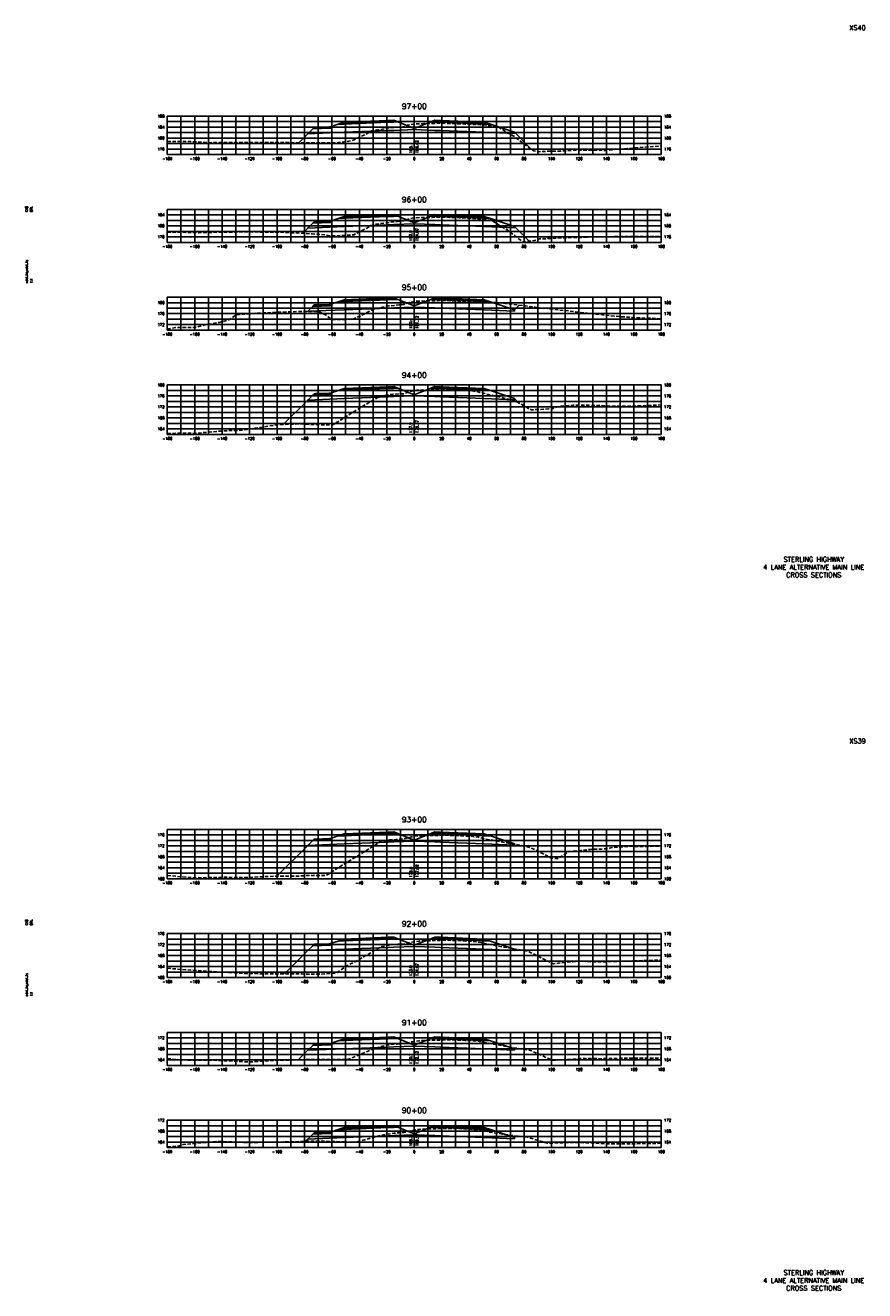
# Model space of a CAD drawing. Extents: x 37 to 9410, y 16 to 8218.
# Tile 16 of 110: x 1497 to 2108, y 3136 to 4058. Entities that reach past the tile are written whole.
import ezdxf
from ezdxf.enums import TextEntityAlignment as Align

# ---------------------------------------------------------------- set-up
doc = ezdxf.new("R2010")
doc.units = 0
doc.header["$LTSCALE"] = 20
doc.header["$MEASUREMENT"] = 0
doc.linetypes.add('HIDDEN_050%', pattern=[0.1875, 0.125, -0.0625])
for name, color, linetype in [('S-AT-TXT175', 6, 'Continuous'), ('S-AT-TXT80', 1, 'Continuous'), ('XDATUM', 3, 'Continuous'), ('XEG', 1, 'HIDDEN_050%'), ('XFG', 2, 'Continuous'), ('XGRID', 251, 'Continuous'), ('XGRIDT', 2, 'Continuous'), ('XREF-BORDER', 7, 'Continuous')]:
    doc.layers.add(name, color=color, linetype=linetype)
doc.styles.add('L100', font='simplex.shx', dxfattribs={"height": 2})
doc.styles.add('L175', font='ROMANSM.shx', dxfattribs={"height": 3.5})
doc.styles.add('L80', font='ROMANSM.shx', dxfattribs={"height": 1.6})

# ---------------------------------------------------------------- blocks, each defined once
blk = doc.blocks.new('03025_00_att1')
at = {"layer": 'S-AT-TXT175', "style": 'L175'}
for tag, p in [('NUM', (32.402, 20.822)), ('LINE1', (30.64, 1.444)), ('LINE2', (30.64, 1.161)), ('LINE3', (30.64, 0.877))]:
    blk.add_attdef(tag, text='', height=0.175, dxfattribs=at).set_placement(p, align=Align.CENTER)
at = {"layer": 'S-AT-TXT80', "style": 'L80'}
for tag, p in [('DESIGNED', (2.094, 14.201)), ('CHECKED', (2.265, 14.201)), ('DRAFTED', (2.436, 14.201)), ('PCTB', (2.094, 11.605)), ('PSCALE', (2.265, 11.605)), ('PVIEW', (2.436, 11.605))]:
    blk.add_attdef(tag, p, '', height=0.08, rotation=90, dxfattribs=at)

msp = doc.modelspace()

# ---------------------------------------------------------------- linework, layer by layer
at = {"layer": 'XDATUM', "flags": 128}
for points in [[(1695.77, 3972.51), (1702.41, 3979.15), (1729, 3980.21), (1761, 3981.49), (1765, 3981.65), (1780, 3982.25), (1795, 3981.65), (1799, 3981.49), (1831, 3980.21), (1853, 3979.33), (1853, 3980.22), (1865.51, 3967.71)], [(1698.53, 3906.57), (1702.41, 3910.45), (1729, 3911.51), (1761, 3912.79), (1765, 3912.95), (1780, 3913.55), (1795, 3912.95), (1799, 3912.79), (1831, 3911.51), (1853, 3910.63), (1853, 3911.52), (1863.69, 3900.83)], [(1702.35, 3849.69), (1702.41, 3849.75), (1729, 3850.81), (1761, 3852.09), (1765, 3852.25), (1780, 3852.85), (1795, 3852.25), (1799, 3852.09), (1831, 3850.81), (1853, 3849.93), (1853, 3850.82), (1856.37, 3854.2)], [(1684.57, 3767.21), (1702.41, 3785.05), (1729, 3786.11), (1761, 3787.39), (1765, 3787.55), (1780, 3788.15), (1795, 3787.55), (1799, 3787.39), (1831, 3786.11), (1853, 3785.23), (1853, 3786.12), (1856.15, 3782.97)], [(1679.92, 3437.86), (1702.41, 3460.35), (1729, 3461.41), (1761, 3462.69), (1765, 3462.85), (1780, 3463.45), (1795, 3462.85), (1799, 3462.69), (1831, 3461.41), (1853, 3460.53), (1853, 3461.42), (1853.34, 3461.08)], [(1685.44, 3366.69), (1702.41, 3383.65), (1729, 3384.71), (1761, 3385.99), (1765, 3386.15), (1780, 3386.75), (1795, 3386.15), (1799, 3385.99), (1831, 3384.71), (1853, 3383.83), (1853, 3384.72), (1853.14, 3384.86)], [(1695.49, 3304.03), (1702.41, 3310.95), (1729, 3312.01), (1761, 3313.29), (1765, 3313.45), (1780, 3314.05), (1795, 3313.45), (1799, 3313.29), (1831, 3312.01), (1853, 3311.13), (1853, 3312.02), (1853.61, 3312.63)], [(1700.75, 3244.6), (1702.41, 3246.25), (1729, 3247.31), (1761, 3248.59), (1765, 3248.75), (1780, 3249.35), (1795, 3248.75), (1799, 3248.59), (1831, 3247.31), (1853, 3246.43), (1853, 3247.32), (1854.22, 3248.54)]]:
    msp.add_lwpolyline(points, dxfattribs=at)
at = {"layer": 'XEG', "flags": 128}
for points in [[(1600, 3973.63), (1613.79, 3973.62), (1624.49, 3973.1), (1630.58, 3972.65), (1641.64, 3972.78), (1669.25, 3972.89), (1684.64, 3972.78), (1695.15, 3972.51), (1715.2, 3972.49), (1724.8, 3972.68), (1734.47, 3974.03), (1737.17, 3975.34), (1745.44, 3979.21), (1748.67, 3981.18), (1756.73, 3982.57), (1761.2, 3983.41), (1767.94, 3983.9), (1771.76, 3984.18), (1774.27, 3984.97), (1775.09, 3985.38), (1776.58, 3985.61), (1779.57, 3986.27), (1780, 3986.29), (1784.45, 3986.46), (1786.94, 3986.53), (1795.53, 3986.72), (1799.95, 3986.82), (1807.91, 3986.57), (1811.76, 3986.47), (1816.87, 3986.25), (1819.28, 3986.16), (1823.32, 3985.92), (1824.85, 3985.81), (1827.06, 3985.95), (1828.3, 3985.75), (1835.46, 3985), (1840.63, 3984.46), (1848.2, 3979.89), (1852.04, 3977.72), (1862.88, 3969.49), (1867.12, 3966.62), (1869.9, 3966.04), (1876.02, 3966.35), (1886.25, 3966.57), (1889.39, 3966.77), (1890.72, 3966.77), (1899.64, 3967.18), (1908.38, 3967.14), (1919.04, 3967.06), (1935.25, 3968.41), (1960, 3970.27)], [(1600, 3907.29), (1604.84, 3907.44), (1623.04, 3907.03), (1634.25, 3907.33), (1639.59, 3907.47), (1657.33, 3907.59), (1671.61, 3907.48), (1685.48, 3907.3), (1705, 3906.21), (1715.38, 3905.44), (1718.84, 3904.63), (1730.92, 3905.17), (1735.89, 3905.43), (1744.87, 3910.15), (1751.03, 3913.02), (1754.56, 3913.57), (1761.95, 3914.62), (1765.59, 3914.96), (1772.26, 3915.64), (1774.04, 3916.42), (1776.16, 3917.13), (1778.52, 3917.69), (1780, 3917.89), (1780.15, 3917.92), (1784.61, 3918.04), (1787.8, 3918.12), (1793.09, 3918.22), (1800.57, 3918.38), (1805.79, 3918.22), (1812.71, 3917.96), (1816.84, 3917.78), (1820.01, 3917.64), (1822.58, 3917.35), (1826.66, 3916.91), (1828.46, 3916.8), (1830.19, 3916.71), (1833.73, 3916.27), (1836.44, 3916.05), (1841.11, 3912.98), (1847.6, 3909.04), (1854.22, 3904.11), (1859.17, 3900.3), (1867.63, 3901.3), (1871.44, 3902.51), (1877.88, 3902.71), (1879.32, 3902.81), (1881.45, 3903.05), (1902.59, 3903.65), (1907.27, 3903.86), (1913.34, 3903.98), (1934.67, 3904.34), (1953.04, 3904.35), (1960, 3904.36)], [(1600, 3836.9), (1606.03, 3837.83), (1620.03, 3837.85), (1628.53, 3840.06), (1637.86, 3841.58), (1643.58, 3843.06), (1645.61, 3843.87), (1649.92, 3847.1), (1659.64, 3847.85), (1665.11, 3848.39), (1671.69, 3848.59), (1688.5, 3849.37), (1701.61, 3849.69), (1710.23, 3849.69), (1715.27, 3847.12), (1719.97, 3843.67), (1727.45, 3843.78), (1735.36, 3843.99), (1741.35, 3846.76), (1751.73, 3851.75), (1754.56, 3852.31), (1761.2, 3853.59), (1765.46, 3854.02), (1772.5, 3854.74), (1775.12, 3855.64), (1776.23, 3856.09), (1778.11, 3856.46), (1780, 3856.87), (1781.03, 3857.1), (1783.6, 3857.16), (1788.53, 3857.35), (1796.83, 3857.47), (1801.6, 3857.6), (1808.88, 3857.3), (1813.34, 3857.15), (1820.95, 3856.82), (1821.37, 3856.82), (1836.62, 3856.28), (1840.28, 3856.13), (1843.91, 3855.72), (1859.82, 3853.77), (1860.83, 3853.66), (1862.82, 3853.38), (1868.32, 3852.73), (1871.35, 3852.33), (1900.23, 3849.05), (1904.43, 3848.55), (1907.26, 3848.21), (1922.8, 3846.54), (1925.71, 3846.21), (1936.57, 3845.36), (1938.39, 3845.2), (1943.38, 3845.02), (1960, 3844.33)], [(1600, 3760.69), (1618.42, 3760.9), (1619.52, 3760.66), (1642.23, 3762.66), (1653.79, 3762.95), (1670.43, 3765.45), (1680.6, 3767.08), (1698.32, 3767.66), (1704.72, 3767.2), (1720.36, 3766.84), (1724.78, 3769.47), (1735.48, 3776.23), (1741.15, 3779.76), (1753.39, 3786.88), (1759.48, 3788.56), (1761.44, 3788.99), (1764.44, 3789.23), (1772.71, 3789.69), (1775.61, 3790.87), (1776.66, 3791.18), (1780, 3791.86), (1780.29, 3791.92), (1781.73, 3792.22), (1783.86, 3792.26), (1789.54, 3792.36), (1793.21, 3792.43), (1802.56, 3792.65), (1806.29, 3792.48), (1814.74, 3792.19), (1817.01, 3792.04), (1822.08, 3791.77), (1823.44, 3791.57), (1825.81, 3791.15), (1827.89, 3790.64), (1832.55, 3789.5), (1840.71, 3787.58), (1841.87, 3787.35), (1852.1, 3784.75), (1853.46, 3784.5), (1863.19, 3778.98), (1865.51, 3777.92), (1878.11, 3778.56), (1880.13, 3778.46), (1881.52, 3779.19), (1885.8, 3780.44), (1895.82, 3781.19), (1898.38, 3781.33), (1900.83, 3781.3), (1906.85, 3781.18), (1910.58, 3781.09), (1920.89, 3780.82), (1922.91, 3780.66), (1933.65, 3780.47), (1934.77, 3780.43), (1934.79, 3780.43), (1940.78, 3780.68), (1960, 3781.43)], [(1600, 3438.45), (1611.41, 3437.33), (1619.85, 3436.62), (1640.26, 3437.08), (1658.69, 3436.99), (1677.85, 3437.86), (1694.16, 3437.9), (1704.63, 3438.48), (1715.68, 3438.37), (1726.39, 3445.32), (1734.2, 3450.04), (1743.06, 3455.39), (1754.63, 3462.58), (1758.99, 3463.53), (1762.22, 3464.29), (1766.85, 3464.64), (1773.46, 3465.3), (1776.29, 3466.11), (1778.03, 3466.56), (1780, 3466.95), (1780.28, 3467), (1782.79, 3467.31), (1786.07, 3467.38), (1790.44, 3467.48), (1796.27, 3467.59), (1803.37, 3467.77), (1808.88, 3467.55), (1815.3, 3467.27), (1818.88, 3467.08), (1822.78, 3466.87), (1824.57, 3466.55), (1826.84, 3466.26), (1830.13, 3465.44), (1833.27, 3464.74), (1842.11, 3463.24), (1847.09, 3462.26), (1860.3, 3459.77), (1864.78, 3458.73), (1877.02, 3452.64), (1879.82, 3451.08), (1883.19, 3450.73), (1884.92, 3450.84), (1890.91, 3454.79), (1892.25, 3455.64), (1894.51, 3455.92), (1901.17, 3456.51), (1903.79, 3456.79), (1908.48, 3457.44), (1909.61, 3457.58), (1913.99, 3457.51), (1919.27, 3457.87), (1924.69, 3458.79), (1927.57, 3458.96), (1931.22, 3459.28), (1936.75, 3459.69), (1944.28, 3459.57), (1948, 3459.5), (1960, 3459.84)], [(1600, 3370.72), (1614.63, 3369.58), (1632, 3368.52), (1658.8, 3366.87), (1684.56, 3366.69), (1698.42, 3366.59), (1712.74, 3366.45), (1723.39, 3367.4), (1731.85, 3373.12), (1737.4, 3375.71), (1750.4, 3383.42), (1756.39, 3386.66), (1760.32, 3387.25), (1764.84, 3388.1), (1767.98, 3388.24), (1773.69, 3388.66), (1776.13, 3389.32), (1778.07, 3389.78), (1780, 3390.08), (1781.5, 3390.3), (1783.53, 3390.62), (1786.76, 3390.77), (1791.17, 3390.84), (1796.68, 3391.02), (1804, 3391.2), (1809.48, 3391.01), (1816.15, 3390.69), (1819.49, 3390.53), (1823.49, 3390.32), (1825.75, 3390.02), (1828.38, 3389.65), (1831.26, 3388.86), (1834.51, 3388.1), (1842.69, 3386.65), (1850.18, 3385.35), (1857.25, 3384.18), (1863.78, 3382.85), (1873.55, 3377.8), (1881.51, 3373.97), (1886.5, 3374.7), (1889.78, 3375.07), (1894.86, 3375.44), (1900.97, 3375.92), (1910.5, 3375.47), (1916.66, 3375.5), (1925.27, 3375.69), (1929.62, 3375.87), (1957.59, 3376.66), (1960, 3376.7)], [(1600, 3304.75), (1602.69, 3304.62), (1614.94, 3303.64), (1632.54, 3303.74), (1659.67, 3302.49), (1677.33, 3303.56), (1704.4, 3304.26), (1720.26, 3304.29), (1731.85, 3304.38), (1738.92, 3307.22), (1750.19, 3311.92), (1756.81, 3314.07), (1760.06, 3314.69), (1765.49, 3315.43), (1767.79, 3315.52), (1773.41, 3315.99), (1776.77, 3316.8), (1778.36, 3317.16), (1780, 3317.41), (1781.6, 3317.66), (1783.61, 3317.98), (1786.14, 3318.1), (1791.23, 3318.26), (1795.94, 3318.36), (1804.58, 3318.66), (1809.07, 3318.49), (1816.81, 3318.21), (1819.56, 3318.1), (1824.23, 3317.87), (1827.32, 3317.45), (1828.93, 3317.23), (1830.66, 3316.9), (1833.16, 3316.32), (1845.91, 3314), (1850.41, 3313.13), (1862.57, 3311.23), (1864.77, 3310.92), (1877.79, 3304.92), (1880.4, 3303.7), (1888.22, 3304.03), (1889.29, 3304.16), (1901.22, 3305.04), (1902.51, 3305.13), (1915.63, 3304.84), (1917.29, 3304.87), (1929.42, 3305.1), (1930.16, 3305.13), (1931.71, 3305.17), (1945.38, 3305.21), (1960, 3305.29)], [(1600, 3240.66), (1608.33, 3241.09), (1611.51, 3242.35), (1637.34, 3244.5), (1657.57, 3243.73), (1691.24, 3244.22), (1702.14, 3244.65), (1710.63, 3244.77), (1729.39, 3244.2), (1736.72, 3243.9), (1750.86, 3247.71), (1755.07, 3248.84), (1762.87, 3250.18), (1765.25, 3250.64), (1766.93, 3250.65), (1772.72, 3251.01), (1776.35, 3251.91), (1777.41, 3252.24), (1778.8, 3252.46), (1780, 3252.69), (1783.37, 3253.33), (1785.4, 3253.44), (1790.77, 3253.65), (1794.42, 3253.73), (1804.55, 3254.07), (1808.67, 3253.98), (1817.63, 3253.62), (1819.92, 3253.52), (1825.01, 3253.27), (1826.64, 3253.07), (1829.76, 3252.65), (1830.93, 3252.38), (1835.09, 3251.36), (1847.65, 3249.34), (1851.13, 3248.83), (1861.84, 3247.83), (1862.49, 3247.72), (1875.94, 3243.45), (1876.73, 3243.14), (1883.31, 3243.46), (1883.75, 3243.5), (1897.58, 3243.77), (1898.48, 3243.8), (1899.22, 3243.79), (1908.92, 3243.4), (1910.1, 3243.34), (1910.86, 3243.31), (1924.16, 3242.69), (1936.95, 3242.8), (1960, 3243.18)]]:
    msp.add_lwpolyline(points, dxfattribs=at)
at = {"layer": 'XFG', "flags": 128}
for points in [[(1780, 3982.99), (1768.05, 3987.78), (1765, 3987.65), (1761, 3987.49), (1729, 3986.21), (1724.43, 3986.03), (1719, 3984.22), (1719, 3983.22), (1705.96, 3982.7), (1702.41, 3979.15), (1729, 3980.21), (1761, 3981.49), (1765, 3981.65), (1780, 3982.25), (1780, 3982.99)], [(1765, 3987.99), (1761, 3987.83), (1729, 3986.55), (1729, 3987.55), (1724.43, 3986.03), (1729, 3986.21), (1761, 3987.49), (1765, 3987.65), (1768.05, 3987.78), (1765, 3988.99), (1765, 3987.99)], [(1765, 3988.99), (1761, 3988.83), (1729, 3987.55), (1729, 3987.21), (1761, 3988.49), (1765, 3988.65), (1765, 3988.99)], [(1765, 3988.65), (1761, 3988.49), (1729, 3987.21), (1729, 3986.55), (1761, 3987.83), (1765, 3987.99), (1765, 3988.65)], [(1780, 3982.99), (1791.95, 3987.78), (1795, 3987.65), (1799, 3987.49), (1831, 3986.21), (1835.57, 3986.03), (1853, 3980.22), (1853, 3979.33), (1831, 3980.21), (1799, 3981.49), (1795, 3981.65), (1780, 3982.25)], [(1795, 3988.99), (1791.95, 3987.78), (1795, 3987.65), (1799, 3987.49), (1831, 3986.21), (1835.57, 3986.03), (1831, 3987.55), (1831, 3986.55), (1799, 3987.83), (1795, 3987.99), (1795, 3988.99)], [(1795, 3988.99), (1795, 3988.65), (1799, 3988.49), (1831, 3987.21), (1831, 3987.55), (1799, 3988.83), (1795, 3988.99)], [(1795, 3988.65), (1795, 3987.99), (1799, 3987.83), (1831, 3986.55), (1831, 3987.21), (1799, 3988.49), (1795, 3988.65)], [(1702.41, 3979.15), (1702.41, 3979.15), (1695.77, 3972.51)], [(1719, 3984.22), (1718, 3984.18), (1718, 3983.84), (1708, 3983.44), (1708, 3983.78), (1707, 3983.74), (1705.96, 3982.7), (1719, 3983.22), (1719, 3984.22)], [(1718, 3984.18), (1708, 3983.78), (1708, 3983.44), (1718, 3983.84), (1718, 3984.18)], [(1853, 3980.22), (1853, 3980.22), (1865.51, 3967.71)], [(1780, 3914.29), (1768.05, 3919.08), (1765, 3918.95), (1761, 3918.79), (1729, 3917.51), (1724.43, 3917.33), (1719, 3915.52), (1719, 3914.52), (1705.96, 3914), (1702.41, 3910.45), (1729, 3911.51), (1761, 3912.79), (1765, 3912.95), (1780, 3913.55), (1780, 3914.29)], [(1719, 3915.52), (1718, 3915.48), (1718, 3915.14), (1708, 3914.74), (1708, 3915.08), (1707, 3915.04), (1705.96, 3914), (1719, 3914.52), (1719, 3915.52)], [(1718, 3915.48), (1708, 3915.08), (1708, 3914.74), (1718, 3915.14), (1718, 3915.48)], [(1765, 3919.29), (1761, 3919.13), (1729, 3917.85), (1729, 3918.85), (1724.43, 3917.33), (1729, 3917.51), (1761, 3918.79), (1765, 3918.95), (1768.05, 3919.08), (1765, 3920.29), (1765, 3919.29)], [(1765, 3920.29), (1761, 3920.13), (1729, 3918.85), (1729, 3918.51), (1761, 3919.79), (1765, 3919.95), (1765, 3920.29)], [(1765, 3919.95), (1761, 3919.79), (1729, 3918.51), (1729, 3917.85), (1761, 3919.13), (1765, 3919.29), (1765, 3919.95)], [(1780, 3914.29), (1791.95, 3919.08), (1795, 3918.95), (1799, 3918.79), (1831, 3917.51), (1835.57, 3917.33), (1853, 3911.52), (1853, 3910.63), (1831, 3911.51), (1799, 3912.79), (1795, 3912.95), (1780, 3913.55)], [(1795, 3920.29), (1791.95, 3919.08), (1795, 3918.95), (1799, 3918.79), (1831, 3917.51), (1835.57, 3917.33), (1831, 3918.85), (1831, 3917.85), (1799, 3919.13), (1795, 3919.29), (1795, 3920.29)], [(1795, 3920.29), (1795, 3919.95), (1799, 3919.79), (1831, 3918.51), (1831, 3918.85), (1799, 3920.13), (1795, 3920.29)], [(1795, 3919.95), (1795, 3919.29), (1799, 3919.13), (1831, 3917.85), (1831, 3918.51), (1799, 3919.79), (1795, 3919.95)], [(1853, 3911.52), (1853, 3911.52), (1863.69, 3900.83)], [(1702.41, 3910.45), (1702.41, 3910.45), (1698.53, 3906.57)], [(1780, 3853.59), (1768.05, 3858.38), (1765, 3858.25), (1761, 3858.09), (1729, 3856.81), (1724.43, 3856.63), (1719, 3854.82), (1719, 3853.82), (1705.96, 3853.3), (1702.41, 3849.75), (1729, 3850.81), (1761, 3852.09), (1765, 3852.25), (1780, 3852.85), (1780, 3853.59)], [(1765, 3858.59), (1761, 3858.43), (1729, 3857.15), (1729, 3858.15), (1724.43, 3856.63), (1729, 3856.81), (1761, 3858.09), (1765, 3858.25), (1768.05, 3858.38), (1765, 3859.59), (1765, 3858.59)], [(1765, 3859.59), (1761, 3859.43), (1729, 3858.15), (1729, 3857.81), (1761, 3859.09), (1765, 3859.25), (1765, 3859.59)], [(1765, 3859.25), (1761, 3859.09), (1729, 3857.81), (1729, 3857.15), (1761, 3858.43), (1765, 3858.59), (1765, 3859.25)], [(1780, 3853.59), (1791.95, 3858.38), (1795, 3858.25), (1799, 3858.09), (1831, 3856.81), (1835.57, 3856.63), (1853, 3850.82), (1853, 3849.93), (1831, 3850.81), (1799, 3852.09), (1795, 3852.25), (1780, 3852.85)], [(1795, 3859.59), (1791.95, 3858.38), (1795, 3858.25), (1799, 3858.09), (1831, 3856.81), (1835.57, 3856.63), (1831, 3858.15), (1831, 3857.15), (1799, 3858.43), (1795, 3858.59), (1795, 3859.59)], [(1795, 3859.59), (1795, 3859.25), (1799, 3859.09), (1831, 3857.81), (1831, 3858.15), (1799, 3859.43), (1795, 3859.59)], [(1795, 3859.25), (1795, 3858.59), (1799, 3858.43), (1831, 3857.15), (1831, 3857.81), (1799, 3859.09), (1795, 3859.25)], [(1702.41, 3849.75), (1702.41, 3849.75), (1702.35, 3849.69)], [(1719, 3854.82), (1718, 3854.78), (1718, 3854.44), (1708, 3854.04), (1708, 3854.38), (1707, 3854.34), (1705.96, 3853.3), (1719, 3853.82), (1719, 3854.82)], [(1718, 3854.78), (1708, 3854.38), (1708, 3854.04), (1718, 3854.44), (1718, 3854.78)], [(1853, 3850.82), (1853, 3850.82), (1856.37, 3854.2)], [(1780, 3788.89), (1768.05, 3793.68), (1765, 3793.55), (1761, 3793.39), (1729, 3792.11), (1724.43, 3791.93), (1719, 3790.12), (1719, 3789.12), (1705.96, 3788.6), (1702.41, 3785.05), (1729, 3786.11), (1761, 3787.39), (1765, 3787.55), (1780, 3788.15), (1780, 3788.89)], [(1765, 3793.89), (1761, 3793.73), (1729, 3792.45), (1729, 3793.45), (1724.43, 3791.93), (1729, 3792.11), (1761, 3793.39), (1765, 3793.55), (1768.05, 3793.68), (1765, 3794.89), (1765, 3793.89)], [(1765, 3794.89), (1761, 3794.73), (1729, 3793.45), (1729, 3793.11), (1761, 3794.39), (1765, 3794.55), (1765, 3794.89)], [(1765, 3794.55), (1761, 3794.39), (1729, 3793.11), (1729, 3792.45), (1761, 3793.73), (1765, 3793.89), (1765, 3794.55)], [(1780, 3788.89), (1791.95, 3793.68), (1795, 3793.55), (1799, 3793.39), (1831, 3792.11), (1835.57, 3791.93), (1853, 3786.12), (1853, 3785.23), (1831, 3786.11), (1799, 3787.39), (1795, 3787.55), (1780, 3788.15)], [(1795, 3794.89), (1791.95, 3793.68), (1795, 3793.55), (1799, 3793.39), (1831, 3792.11), (1835.57, 3791.93), (1831, 3793.45), (1831, 3792.45), (1799, 3793.73), (1795, 3793.89), (1795, 3794.89)], [(1795, 3794.89), (1795, 3794.55), (1799, 3794.39), (1831, 3793.11), (1831, 3793.45), (1799, 3794.73), (1795, 3794.89)], [(1795, 3794.55), (1795, 3793.89), (1799, 3793.73), (1831, 3792.45), (1831, 3793.11), (1799, 3794.39), (1795, 3794.55)], [(1702.41, 3785.05), (1702.41, 3785.05), (1684.57, 3767.21)], [(1719, 3790.12), (1718, 3790.08), (1718, 3789.74), (1708, 3789.34), (1708, 3789.68), (1707, 3789.64), (1705.96, 3788.6), (1719, 3789.12), (1719, 3790.12)], [(1718, 3790.08), (1708, 3789.68), (1708, 3789.34), (1718, 3789.74), (1718, 3790.08)], [(1853, 3786.12), (1853, 3786.12), (1856.15, 3782.97)], [(1780, 3464.19), (1768.05, 3468.98), (1765, 3468.85), (1761, 3468.69), (1729, 3467.41), (1724.43, 3467.23), (1719, 3465.42), (1719, 3464.42), (1705.96, 3463.9), (1702.41, 3460.35), (1729, 3461.41), (1761, 3462.69), (1765, 3462.85), (1780, 3463.45), (1780, 3464.19)], [(1765, 3469.19), (1761, 3469.03), (1729, 3467.75), (1729, 3468.75), (1724.43, 3467.23), (1729, 3467.41), (1761, 3468.69), (1765, 3468.85), (1768.05, 3468.98), (1765, 3470.19), (1765, 3469.19)], [(1765, 3470.19), (1761, 3470.03), (1729, 3468.75), (1729, 3468.41), (1761, 3469.69), (1765, 3469.85), (1765, 3470.19)], [(1765, 3469.85), (1761, 3469.69), (1729, 3468.41), (1729, 3467.75), (1761, 3469.03), (1765, 3469.19), (1765, 3469.85)], [(1780, 3464.19), (1791.95, 3468.98), (1795, 3468.85), (1799, 3468.69), (1831, 3467.41), (1835.57, 3467.23), (1853, 3461.42), (1853, 3460.53), (1831, 3461.41), (1799, 3462.69), (1795, 3462.85), (1780, 3463.45)], [(1795, 3470.19), (1791.95, 3468.98), (1795, 3468.85), (1799, 3468.69), (1831, 3467.41), (1835.57, 3467.23), (1831, 3468.75), (1831, 3467.75), (1799, 3469.03), (1795, 3469.19), (1795, 3470.19)], [(1795, 3470.19), (1795, 3469.85), (1799, 3469.69), (1831, 3468.41), (1831, 3468.75), (1799, 3470.03), (1795, 3470.19)], [(1795, 3469.85), (1795, 3469.19), (1799, 3469.03), (1831, 3467.75), (1831, 3468.41), (1799, 3469.69), (1795, 3469.85)], [(1702.41, 3460.35), (1702.41, 3460.35), (1679.92, 3437.86)], [(1719, 3465.42), (1718, 3465.38), (1718, 3465.04), (1708, 3464.64), (1708, 3464.98), (1707, 3464.94), (1705.96, 3463.9), (1719, 3464.42), (1719, 3465.42)], [(1718, 3465.38), (1708, 3464.98), (1708, 3464.64), (1718, 3465.04), (1718, 3465.38)], [(1853, 3461.42), (1853, 3461.42), (1853.34, 3461.08)], [(1780, 3387.49), (1768.05, 3392.28), (1765, 3392.15), (1761, 3391.99), (1729, 3390.71), (1724.43, 3390.53), (1719, 3388.72), (1719, 3387.72), (1705.96, 3387.2), (1702.41, 3383.65), (1729, 3384.71), (1761, 3385.99), (1765, 3386.15), (1780, 3386.75), (1780, 3387.49)], [(1719, 3388.72), (1718, 3388.68), (1718, 3388.34), (1708, 3387.94), (1708, 3388.28), (1707, 3388.24), (1705.96, 3387.2), (1719, 3387.72), (1719, 3388.72)], [(1718, 3388.68), (1708, 3388.28), (1708, 3387.94), (1718, 3388.34), (1718, 3388.68)], [(1765, 3392.49), (1761, 3392.33), (1729, 3391.05), (1729, 3392.05), (1724.43, 3390.53), (1729, 3390.71), (1761, 3391.99), (1765, 3392.15), (1768.05, 3392.28), (1765, 3393.49), (1765, 3392.49)], [(1765, 3393.49), (1761, 3393.33), (1729, 3392.05), (1729, 3391.71), (1761, 3392.99), (1765, 3393.15), (1765, 3393.49)], [(1765, 3393.15), (1761, 3392.99), (1729, 3391.71), (1729, 3391.05), (1761, 3392.33), (1765, 3392.49), (1765, 3393.15)], [(1780, 3387.49), (1791.95, 3392.28), (1795, 3392.15), (1799, 3391.99), (1831, 3390.71), (1835.57, 3390.53), (1853, 3384.72), (1853, 3383.83), (1831, 3384.71), (1799, 3385.99), (1795, 3386.15), (1780, 3386.75)], [(1795, 3393.49), (1791.95, 3392.28), (1795, 3392.15), (1799, 3391.99), (1831, 3390.71), (1835.57, 3390.53), (1831, 3392.05), (1831, 3391.05), (1799, 3392.33), (1795, 3392.49), (1795, 3393.49)], [(1795, 3393.49), (1795, 3393.15), (1799, 3392.99), (1831, 3391.71), (1831, 3392.05), (1799, 3393.33), (1795, 3393.49)], [(1795, 3393.15), (1795, 3392.49), (1799, 3392.33), (1831, 3391.05), (1831, 3391.71), (1799, 3392.99), (1795, 3393.15)], [(1702.41, 3383.65), (1702.41, 3383.65), (1685.44, 3366.69)], [(1853, 3384.72), (1853, 3384.72), (1853.14, 3384.86)], [(1780, 3314.79), (1768.05, 3319.58), (1765, 3319.45), (1761, 3319.29), (1729, 3318.01), (1724.43, 3317.83), (1719, 3316.02), (1719, 3315.02), (1705.96, 3314.5), (1702.41, 3310.95), (1729, 3312.01), (1761, 3313.29), (1765, 3313.45), (1780, 3314.05), (1780, 3314.79)], [(1719, 3316.02), (1718, 3315.98), (1718, 3315.64), (1708, 3315.24), (1708, 3315.58), (1707, 3315.54), (1705.96, 3314.5), (1719, 3315.02), (1719, 3316.02)], [(1718, 3315.98), (1708, 3315.58), (1708, 3315.24), (1718, 3315.64), (1718, 3315.98)], [(1765, 3319.79), (1761, 3319.63), (1729, 3318.35), (1729, 3319.35), (1724.43, 3317.83), (1729, 3318.01), (1761, 3319.29), (1765, 3319.45), (1768.05, 3319.58), (1765, 3320.79), (1765, 3319.79)], [(1765, 3320.79), (1761, 3320.63), (1729, 3319.35), (1729, 3319.01), (1761, 3320.29), (1765, 3320.45), (1765, 3320.79)], [(1765, 3320.45), (1761, 3320.29), (1729, 3319.01), (1729, 3318.35), (1761, 3319.63), (1765, 3319.79), (1765, 3320.45)], [(1780, 3314.79), (1791.95, 3319.58), (1795, 3319.45), (1799, 3319.29), (1831, 3318.01), (1835.57, 3317.83), (1853, 3312.02), (1853, 3311.13), (1831, 3312.01), (1799, 3313.29), (1795, 3313.45), (1780, 3314.05)], [(1795, 3320.79), (1791.95, 3319.58), (1795, 3319.45), (1799, 3319.29), (1831, 3318.01), (1835.57, 3317.83), (1831, 3319.35), (1831, 3318.35), (1799, 3319.63), (1795, 3319.79), (1795, 3320.79)], [(1795, 3320.79), (1795, 3320.45), (1799, 3320.29), (1831, 3319.01), (1831, 3319.35), (1799, 3320.63), (1795, 3320.79)], [(1795, 3320.45), (1795, 3319.79), (1799, 3319.63), (1831, 3318.35), (1831, 3319.01), (1799, 3320.29), (1795, 3320.45)], [(1853, 3312.02), (1853, 3312.02), (1853.61, 3312.63)], [(1702.41, 3310.95), (1702.41, 3310.95), (1695.49, 3304.03)], [(1780, 3250.09), (1768.05, 3254.88), (1765, 3254.75), (1761, 3254.59), (1729, 3253.31), (1724.43, 3253.13), (1719, 3251.32), (1719, 3250.32), (1705.96, 3249.8), (1702.41, 3246.25), (1729, 3247.31), (1761, 3248.59), (1765, 3248.75), (1780, 3249.35), (1780, 3250.09)], [(1719, 3251.32), (1718, 3251.28), (1718, 3250.94), (1708, 3250.54), (1708, 3250.88), (1707, 3250.84), (1705.96, 3249.8), (1719, 3250.32), (1719, 3251.32)], [(1718, 3251.28), (1708, 3250.88), (1708, 3250.54), (1718, 3250.94), (1718, 3251.28)], [(1765, 3255.09), (1761, 3254.93), (1729, 3253.65), (1729, 3254.65), (1724.43, 3253.13), (1729, 3253.31), (1761, 3254.59), (1765, 3254.75), (1768.05, 3254.88), (1765, 3256.09), (1765, 3255.09)], [(1765, 3256.09), (1761, 3255.93), (1729, 3254.65), (1729, 3254.31), (1761, 3255.59), (1765, 3255.75), (1765, 3256.09)], [(1765, 3255.75), (1761, 3255.59), (1729, 3254.31), (1729, 3253.65), (1761, 3254.93), (1765, 3255.09), (1765, 3255.75)], [(1780, 3250.09), (1791.95, 3254.88), (1795, 3254.75), (1799, 3254.59), (1831, 3253.31), (1835.57, 3253.13), (1853, 3247.32), (1853, 3246.43), (1831, 3247.31), (1799, 3248.59), (1795, 3248.75), (1780, 3249.35)], [(1795, 3256.09), (1791.95, 3254.88), (1795, 3254.75), (1799, 3254.59), (1831, 3253.31), (1835.57, 3253.13), (1831, 3254.65), (1831, 3253.65), (1799, 3254.93), (1795, 3255.09), (1795, 3256.09)], [(1795, 3256.09), (1795, 3255.75), (1799, 3255.59), (1831, 3254.31), (1831, 3254.65), (1799, 3255.93), (1795, 3256.09)], [(1795, 3255.75), (1795, 3255.09), (1799, 3254.93), (1831, 3253.65), (1831, 3254.31), (1799, 3255.59), (1795, 3255.75)], [(1853, 3247.32), (1853, 3247.32), (1854.22, 3248.54)], [(1702.41, 3246.25), (1702.41, 3246.25), (1700.75, 3244.6)]]:
    msp.add_lwpolyline(points, dxfattribs=at)
at = {"layer": 'XGRID'}
for p, q in [((1600, 3964), (1600, 3992)), ((1600, 3992), (1960, 3992)), ((1600, 3988), (1960, 3988)), ((1610, 3964), (1610, 3992)), ((1620, 3964), (1620, 3992)), ((1630, 3964), (1630, 3992)), ((1640, 3964), (1640, 3992)), ((1650, 3964), (1650, 3992)), ((1660, 3964), (1660, 3992)), ((1670, 3964), (1670, 3992)), ((1680, 3964), (1680, 3992)), ((1690, 3964), (1690, 3992)), ((1700, 3964), (1700, 3992)), ((1710, 3964), (1710, 3992)), ((1720, 3964), (1720, 3992)), ((1730, 3964), (1730, 3992)), ((1740, 3964), (1740, 3992)), ((1750, 3964), (1750, 3992)), ((1760, 3964), (1760, 3992)), ((1770, 3964), (1770, 3992)), ((1780, 3964), (1780, 3992)), ((1790, 3964), (1790, 3992)), ((1800, 3964), (1800, 3992)), ((1810, 3964), (1810, 3992)), ((1820, 3964), (1820, 3992)), ((1830, 3964), (1830, 3992)), ((1840, 3964), (1840, 3992)), ((1850, 3964), (1850, 3992)), ((1860, 3964), (1860, 3992)), ((1870, 3964), (1870, 3992)), ((1880, 3964), (1880, 3992)), ((1890, 3964), (1890, 3992)), ((1900, 3964), (1900, 3992)), ((1910, 3964), (1910, 3992)), ((1920, 3964), (1920, 3992)), ((1930, 3964), (1930, 3992)), ((1940, 3964), (1940, 3992)), ((1950, 3964), (1950, 3992)), ((1960, 3964), (1960, 3992)), ((1600, 3984), (1960, 3984)), ((1600, 3980), (1960, 3980)), ((1600, 3976), (1960, 3976)), ((1600, 3972), (1960, 3972)), ((1600, 3968), (1960, 3968)), ((1600, 3964), (1960, 3964)), ((1600, 3900), (1600, 3924)), ((1600, 3924), (1960, 3924)), ((1610, 3900), (1610, 3924)), ((1620, 3900), (1620, 3924)), ((1630, 3900), (1630, 3924)), ((1640, 3900), (1640, 3924)), ((1650, 3900), (1650, 3924)), ((1660, 3900), (1660, 3924)), ((1670, 3900), (1670, 3924)), ((1680, 3900), (1680, 3924)), ((1690, 3900), (1690, 3924)), ((1700, 3900), (1700, 3924)), ((1710, 3900), (1710, 3924)), ((1720, 3900), (1720, 3924)), ((1730, 3900), (1730, 3924)), ((1740, 3900), (1740, 3924)), ((1750, 3900), (1750, 3924)), ((1760, 3900), (1760, 3924)), ((1770, 3900), (1770, 3924)), ((1780, 3900), (1780, 3924)), ((1790, 3900), (1790, 3924)), ((1800, 3900), (1800, 3924)), ((1810, 3900), (1810, 3924)), ((1820, 3900), (1820, 3924)), ((1830, 3900), (1830, 3924)), ((1840, 3900), (1840, 3924)), ((1850, 3900), (1850, 3924)), ((1860, 3900), (1860, 3924)), ((1870, 3900), (1870, 3924)), ((1880, 3900), (1880, 3924)), ((1890, 3900), (1890, 3924)), ((1900, 3900), (1900, 3924)), ((1910, 3900), (1910, 3924)), ((1920, 3900), (1920, 3924)), ((1930, 3900), (1930, 3924)), ((1940, 3900), (1940, 3924)), ((1950, 3900), (1950, 3924)), ((1960, 3900), (1960, 3924)), ((1600, 3920), (1960, 3920)), ((1600, 3916), (1960, 3916)), ((1600, 3912), (1960, 3912)), ((1600, 3908), (1960, 3908)), ((1600, 3904), (1960, 3904)), ((1600, 3900), (1960, 3900)), ((1600, 3836), (1600, 3860)), ((1600, 3860), (1960, 3860)), ((1610, 3836), (1610, 3860)), ((1620, 3836), (1620, 3860)), ((1630, 3836), (1630, 3860)), ((1640, 3836), (1640, 3860)), ((1650, 3836), (1650, 3860)), ((1660, 3836), (1660, 3860)), ((1670, 3836), (1670, 3860)), ((1680, 3836), (1680, 3860)), ((1690, 3836), (1690, 3860)), ((1700, 3836), (1700, 3860)), ((1710, 3836), (1710, 3860)), ((1720, 3836), (1720, 3860)), ((1730, 3836), (1730, 3860)), ((1740, 3836), (1740, 3860)), ((1750, 3836), (1750, 3860)), ((1760, 3836), (1760, 3860)), ((1770, 3836), (1770, 3860)), ((1780, 3836), (1780, 3860)), ((1790, 3836), (1790, 3860)), ((1800, 3836), (1800, 3860)), ((1810, 3836), (1810, 3860)), ((1820, 3836), (1820, 3860)), ((1830, 3836), (1830, 3860)), ((1840, 3836), (1840, 3860)), ((1850, 3836), (1850, 3860)), ((1860, 3836), (1860, 3860)), ((1870, 3836), (1870, 3860)), ((1880, 3836), (1880, 3860)), ((1890, 3836), (1890, 3860)), ((1900, 3836), (1900, 3860)), ((1910, 3836), (1910, 3860)), ((1920, 3836), (1920, 3860)), ((1930, 3836), (1930, 3860)), ((1940, 3836), (1940, 3860)), ((1950, 3836), (1950, 3860)), ((1960, 3836), (1960, 3860)), ((1600, 3856), (1960, 3856)), ((1600, 3852), (1960, 3852)), ((1600, 3848), (1960, 3848)), ((1600, 3844), (1960, 3844)), ((1600, 3840), (1960, 3840)), ((1600, 3836), (1960, 3836)), ((1600, 3760), (1600, 3796)), ((1600, 3796), (1960, 3796)), ((1600, 3792), (1960, 3792)), ((1610, 3760), (1610, 3796)), ((1620, 3760), (1620, 3796)), ((1630, 3760), (1630, 3796)), ((1640, 3760), (1640, 3796)), ((1650, 3760), (1650, 3796)), ((1660, 3760), (1660, 3796)), ((1670, 3760), (1670, 3796)), ((1680, 3760), (1680, 3796)), ((1690, 3760), (1690, 3796)), ((1700, 3760), (1700, 3796)), ((1710, 3760), (1710, 3796)), ((1720, 3760), (1720, 3796)), ((1730, 3760), (1730, 3796)), ((1740, 3760), (1740, 3796)), ((1750, 3760), (1750, 3796)), ((1760, 3760), (1760, 3796)), ((1770, 3760), (1770, 3796)), ((1780, 3760), (1780, 3796)), ((1790, 3760), (1790, 3796)), ((1800, 3760), (1800, 3796)), ((1810, 3760), (1810, 3796)), ((1820, 3760), (1820, 3796)), ((1830, 3760), (1830, 3796)), ((1840, 3760), (1840, 3796)), ((1850, 3760), (1850, 3796)), ((1860, 3760), (1860, 3796)), ((1870, 3760), (1870, 3796)), ((1880, 3760), (1880, 3796)), ((1890, 3760), (1890, 3796)), ((1900, 3760), (1900, 3796)), ((1910, 3760), (1910, 3796)), ((1920, 3760), (1920, 3796)), ((1930, 3760), (1930, 3796)), ((1940, 3760), (1940, 3796)), ((1950, 3760), (1950, 3796)), ((1960, 3760), (1960, 3796)), ((1600, 3788), (1960, 3788)), ((1600, 3784), (1960, 3784)), ((1600, 3780), (1960, 3780)), ((1600, 3776), (1960, 3776)), ((1600, 3772), (1960, 3772)), ((1600, 3768), (1960, 3768)), ((1600, 3764), (1960, 3764)), ((1600, 3760), (1960, 3760)), ((1600, 3436), (1600, 3472)), ((1600, 3472), (1960, 3472)), ((1610, 3436), (1610, 3472)), ((1620, 3436), (1620, 3472)), ((1630, 3436), (1630, 3472)), ((1640, 3436), (1640, 3472)), ((1650, 3436), (1650, 3472)), ((1660, 3436), (1660, 3472)), ((1670, 3436), (1670, 3472)), ((1680, 3436), (1680, 3472)), ((1690, 3436), (1690, 3472)), ((1700, 3436), (1700, 3472)), ((1710, 3436), (1710, 3472)), ((1720, 3436), (1720, 3472)), ((1730, 3436), (1730, 3472)), ((1740, 3436), (1740, 3472)), ((1750, 3436), (1750, 3472)), ((1760, 3436), (1760, 3472)), ((1770, 3436), (1770, 3472)), ((1780, 3436), (1780, 3472)), ((1790, 3436), (1790, 3472)), ((1800, 3436), (1800, 3472)), ((1810, 3436), (1810, 3472)), ((1820, 3436), (1820, 3472)), ((1830, 3436), (1830, 3472)), ((1840, 3436), (1840, 3472)), ((1850, 3436), (1850, 3472)), ((1860, 3436), (1860, 3472)), ((1870, 3436), (1870, 3472)), ((1880, 3436), (1880, 3472)), ((1890, 3436), (1890, 3472)), ((1900, 3436), (1900, 3472)), ((1910, 3436), (1910, 3472)), ((1920, 3436), (1920, 3472)), ((1930, 3436), (1930, 3472)), ((1940, 3436), (1940, 3472)), ((1950, 3436), (1950, 3472)), ((1960, 3436), (1960, 3472)), ((1600, 3468), (1960, 3468)), ((1600, 3464), (1960, 3464)), ((1600, 3460), (1960, 3460)), ((1600, 3456), (1960, 3456)), ((1600, 3452), (1960, 3452)), ((1600, 3448), (1960, 3448)), ((1600, 3444), (1960, 3444)), ((1600, 3440), (1960, 3440)), ((1600, 3436), (1960, 3436)), ((1600, 3364), (1600, 3396)), ((1600, 3396), (1960, 3396)), ((1610, 3364), (1610, 3396)), ((1620, 3364), (1620, 3396)), ((1630, 3364), (1630, 3396)), ((1640, 3364), (1640, 3396)), ((1650, 3364), (1650, 3396)), ((1660, 3364), (1660, 3396)), ((1670, 3364), (1670, 3396)), ((1680, 3364), (1680, 3396)), ((1690, 3364), (1690, 3396)), ((1700, 3364), (1700, 3396)), ((1710, 3364), (1710, 3396)), ((1720, 3364), (1720, 3396)), ((1730, 3364), (1730, 3396)), ((1740, 3364), (1740, 3396)), ((1750, 3364), (1750, 3396)), ((1760, 3364), (1760, 3396)), ((1770, 3364), (1770, 3396)), ((1780, 3364), (1780, 3396)), ((1790, 3364), (1790, 3396)), ((1800, 3364), (1800, 3396)), ((1810, 3364), (1810, 3396)), ((1820, 3364), (1820, 3396)), ((1830, 3364), (1830, 3396)), ((1840, 3364), (1840, 3396)), ((1850, 3364), (1850, 3396)), ((1860, 3364), (1860, 3396)), ((1870, 3364), (1870, 3396)), ((1880, 3364), (1880, 3396)), ((1890, 3364), (1890, 3396)), ((1900, 3364), (1900, 3396)), ((1910, 3364), (1910, 3396)), ((1920, 3364), (1920, 3396)), ((1930, 3364), (1930, 3396)), ((1940, 3364), (1940, 3396)), ((1950, 3364), (1950, 3396)), ((1960, 3364), (1960, 3396)), ((1600, 3392), (1960, 3392)), ((1600, 3388), (1960, 3388)), ((1600, 3384), (1960, 3384)), ((1600, 3380), (1960, 3380)), ((1600, 3376), (1960, 3376)), ((1600, 3372), (1960, 3372)), ((1600, 3368), (1960, 3368)), ((1600, 3364), (1960, 3364)), ((1600, 3300), (1600, 3324)), ((1600, 3324), (1960, 3324)), ((1610, 3300), (1610, 3324)), ((1620, 3300), (1620, 3324)), ((1630, 3300), (1630, 3324)), ((1640, 3300), (1640, 3324)), ((1650, 3300), (1650, 3324)), ((1660, 3300), (1660, 3324)), ((1670, 3300), (1670, 3324)), ((1680, 3300), (1680, 3324)), ((1690, 3300), (1690, 3324)), ((1700, 3300), (1700, 3324)), ((1710, 3300), (1710, 3324)), ((1720, 3300), (1720, 3324)), ((1730, 3300), (1730, 3324)), ((1740, 3300), (1740, 3324)), ((1750, 3300), (1750, 3324)), ((1760, 3300), (1760, 3324)), ((1770, 3300), (1770, 3324)), ((1780, 3300), (1780, 3324)), ((1790, 3300), (1790, 3324)), ((1800, 3300), (1800, 3324)), ((1810, 3300), (1810, 3324)), ((1820, 3300), (1820, 3324)), ((1830, 3300), (1830, 3324)), ((1840, 3300), (1840, 3324)), ((1850, 3300), (1850, 3324)), ((1860, 3300), (1860, 3324)), ((1870, 3300), (1870, 3324)), ((1880, 3300), (1880, 3324)), ((1890, 3300), (1890, 3324)), ((1900, 3300), (1900, 3324)), ((1910, 3300), (1910, 3324)), ((1920, 3300), (1920, 3324)), ((1930, 3300), (1930, 3324)), ((1940, 3300), (1940, 3324)), ((1950, 3300), (1950, 3324)), ((1960, 3300), (1960, 3324)), ((1600, 3320), (1960, 3320)), ((1600, 3316), (1960, 3316)), ((1600, 3312), (1960, 3312)), ((1600, 3308), (1960, 3308)), ((1600, 3304), (1960, 3304)), ((1600, 3300), (1960, 3300)), ((1600, 3240), (1600, 3260)), ((1600, 3260), (1960, 3260)), ((1610, 3240), (1610, 3260)), ((1620, 3240), (1620, 3260)), ((1630, 3240), (1630, 3260)), ((1640, 3240), (1640, 3260)), ((1650, 3240), (1650, 3260)), ((1660, 3240), (1660, 3260)), ((1670, 3240), (1670, 3260)), ((1680, 3240), (1680, 3260)), ((1690, 3240), (1690, 3260)), ((1700, 3240), (1700, 3260)), ((1710, 3240), (1710, 3260)), ((1720, 3240), (1720, 3260)), ((1730, 3240), (1730, 3260)), ((1740, 3240), (1740, 3260)), ((1750, 3240), (1750, 3260)), ((1760, 3240), (1760, 3260)), ((1770, 3240), (1770, 3260)), ((1780, 3240), (1780, 3260)), ((1790, 3240), (1790, 3260)), ((1800, 3240), (1800, 3260)), ((1810, 3240), (1810, 3260)), ((1820, 3240), (1820, 3260)), ((1830, 3240), (1830, 3260)), ((1840, 3240), (1840, 3260)), ((1850, 3240), (1850, 3260)), ((1860, 3240), (1860, 3260)), ((1870, 3240), (1870, 3260)), ((1880, 3240), (1880, 3260)), ((1890, 3240), (1890, 3260)), ((1900, 3240), (1900, 3260)), ((1910, 3240), (1910, 3260)), ((1920, 3240), (1920, 3260)), ((1930, 3240), (1930, 3260)), ((1940, 3240), (1940, 3260)), ((1950, 3240), (1950, 3260)), ((1960, 3240), (1960, 3260)), ((1600, 3256), (1960, 3256)), ((1600, 3252), (1960, 3252)), ((1600, 3248), (1960, 3248)), ((1600, 3244), (1960, 3244)), ((1600, 3240), (1960, 3240))]:
    msp.add_line(p, q, dxfattribs=at)

# ---------------------------------------------------------------- block references
at = {"layer": 'XREF-BORDER'}
ref = msp.add_blockref('03025_00_att1', (1456.45, 3638.23), dxfattribs=dict(at, xscale=20, yscale=20, zscale=20))
ref.add_attrib('LINE1', 'STERLING HIGHWAY', dxfattribs={"layer": 'S-AT-TXT175', "height": 3.5, "style": 'L175'}).set_placement((2071.07, 3667.1), align=Align.CENTER)
ref.add_attrib('LINE2', '4 LANE ALTERNATIVE MAIN LINE', dxfattribs={"layer": 'S-AT-TXT175', "height": 3.5, "style": 'L175'}).set_placement((2071.07, 3661.44), align=Align.CENTER)
ref.add_attrib('LINE3', 'CROSS SECTIONS', dxfattribs={"layer": 'S-AT-TXT175', "height": 3.5, "style": 'L175'}).set_placement((2071.07, 3655.77), align=Align.CENTER)
ref.add_attrib('NUM', 'XS40', dxfattribs={"layer": 'S-AT-TXT175', "height": 3.5, "style": 'L175'}).set_placement((2103, 4054.66), align=Align.CENTER)
ref.add_attrib('DESIGNED', 'CAB', (1498.34, 3922.25), dxfattribs={"layer": 'S-AT-TXT80', "height": 1.6, "rotation": 90, "style": 'L80'})
ref.add_attrib('CHECKED', 'DRL', (1501.75, 3922.25), dxfattribs={"layer": 'S-AT-TXT80', "height": 1.6, "rotation": 90, "style": 'L80'})
ref.add_attrib('PCTB', 'adot_hs,adot_fs', (1498.34, 3870.32), dxfattribs={"layer": 'S-AT-TXT80', "height": 1.6, "rotation": 90, "style": 'L80'})
ref.add_attrib('PSCALE', '1:1', (1501.75, 3870.32), dxfattribs={"layer": 'S-AT-TXT80', "height": 1.6, "rotation": 90, "style": 'L80'})
ref = msp.add_blockref('03025_00_att1', (1456.45, 3118.23), dxfattribs=dict(at, xscale=20, yscale=20, zscale=20))
ref.add_attrib('LINE1', 'STERLING HIGHWAY', dxfattribs={"layer": 'S-AT-TXT175', "height": 3.5, "style": 'L175'}).set_placement((2071.07, 3147.1), align=Align.CENTER)
ref.add_attrib('LINE2', '4 LANE ALTERNATIVE MAIN LINE', dxfattribs={"layer": 'S-AT-TXT175', "height": 3.5, "style": 'L175'}).set_placement((2071.07, 3141.44), align=Align.CENTER)
ref.add_attrib('LINE3', 'CROSS SECTIONS', dxfattribs={"layer": 'S-AT-TXT175', "height": 3.5, "style": 'L175'}).set_placement((2071.07, 3135.77), align=Align.CENTER)
ref.add_attrib('NUM', 'XS39', dxfattribs={"layer": 'S-AT-TXT175', "height": 3.5, "style": 'L175'}).set_placement((2103, 3534.66), align=Align.CENTER)
ref.add_attrib('DESIGNED', 'CAB', (1498.34, 3402.25), dxfattribs={"layer": 'S-AT-TXT80', "height": 1.6, "rotation": 90, "style": 'L80'})
ref.add_attrib('CHECKED', 'DRL', (1501.75, 3402.25), dxfattribs={"layer": 'S-AT-TXT80', "height": 1.6, "rotation": 90, "style": 'L80'})
ref.add_attrib('PCTB', 'adot_hs,adot_fs', (1498.34, 3350.32), dxfattribs={"layer": 'S-AT-TXT80', "height": 1.6, "rotation": 90, "style": 'L80'})
ref.add_attrib('PSCALE', '1:1', (1501.75, 3350.32), dxfattribs={"layer": 'S-AT-TXT80', "height": 1.6, "rotation": 90, "style": 'L80'})

# ---------------------------------------------------------------- texts
at = {"layer": 'XGRIDT', "style": 'L100'}
for s, p in [('97+00', (1780, 3996)), ('96+00', (1780, 3928)), ('95+00', (1780, 3864)), ('94+00', (1780, 3800)), ('93+00', (1780, 3476)), ('92+00', (1780, 3400)), ('91+00', (1780, 3328)), ('90+00', (1780, 3264))]:
    msp.add_text(s, height=4, dxfattribs=at).set_placement(p, align=Align.BOTTOM_CENTER)
for s, p in [('188', (1598, 3992)), ('184', (1598, 3984)), ('180', (1598, 3976)), ('176', (1598, 3968)), ('184', (1598, 3920)), ('180', (1598, 3912)), ('176', (1598, 3904)), ('180', (1598, 3856)), ('176', (1598, 3848)), ('172', (1598, 3840)), ('180', (1598, 3796)), ('176', (1598, 3788)), ('172', (1598, 3780)), ('168', (1598, 3772)), ('164', (1598, 3764)), ('176', (1598, 3468)), ('172', (1598, 3460)), ('168', (1598, 3452)), ('164', (1598, 3444)), ('160', (1598, 3436)), ('176', (1598, 3396)), ('172', (1598, 3388)), ('168', (1598, 3380)), ('164', (1598, 3372)), ('160', (1598, 3364)), ('172', (1598, 3320)), ('168', (1598, 3312)), ('164', (1598, 3304)), ('172', (1598, 3260)), ('168', (1598, 3252)), ('164', (1598, 3244))]:
    msp.add_text(s, height=2, dxfattribs=at).set_placement(p, align=Align.MIDDLE_RIGHT)
for s, p in [('188', (1962, 3992)), ('184', (1962, 3984)), ('180', (1962, 3976)), ('176', (1962, 3968)), ('184', (1962, 3920)), ('180', (1962, 3912)), ('176', (1962, 3904)), ('180', (1962, 3856)), ('176', (1962, 3848)), ('172', (1962, 3840)), ('180', (1962, 3796)), ('176', (1962, 3788)), ('172', (1962, 3780)), ('168', (1962, 3772)), ('164', (1962, 3764)), ('176', (1962, 3468)), ('172', (1962, 3460)), ('168', (1962, 3452)), ('164', (1962, 3444)), ('160', (1962, 3436)), ('176', (1962, 3396)), ('172', (1962, 3388)), ('168', (1962, 3380)), ('164', (1962, 3372)), ('160', (1962, 3364)), ('172', (1962, 3320)), ('168', (1962, 3312)), ('164', (1962, 3304)), ('172', (1962, 3260)), ('168', (1962, 3252)), ('164', (1962, 3244))]:
    msp.add_text(s, height=2, dxfattribs=at).set_placement(p, align=Align.MIDDLE_LEFT)
for s, p in [('185.1', (1779, 3965)), ('182.9', (1779, 3901)), ('180.4', (1779, 3837)), ('177.9', (1779, 3761)), ('175.5', (1779, 3437)), ('173.0', (1779, 3365)), ('170.7', (1779, 3301)), ('168.3', (1779, 3241))]:
    msp.add_text(s, height=2, rotation=90, dxfattribs=at).set_placement(p, align=Align.BOTTOM_LEFT)
for s, p in [('186.42', (1781, 3965)), ('184.07', (1781, 3901)), ('181.72', (1781, 3837)), ('179.37', (1781, 3761)), ('177.02', (1781, 3437)), ('174.67', (1781, 3365)), ('172.32', (1781, 3301)), ('169.97', (1781, 3241))]:
    msp.add_text(s, height=2, rotation=90, dxfattribs=at).set_placement(p, align=Align.TOP_LEFT)
for s, p in [('-180', (1600, 3962)), ('-160', (1620, 3962)), ('-140', (1640, 3962)), ('-120', (1660, 3962)), ('-100', (1680, 3962)), ('-80', (1700, 3962)), ('-60', (1720, 3962)), ('-40', (1740, 3962)), ('-20', (1760, 3962)), ('0', (1780, 3962)), ('20', (1800, 3962)), ('40', (1820, 3962)), ('60', (1840, 3962)), ('80', (1860, 3962)), ('100', (1880, 3962)), ('120', (1900, 3962)), ('140', (1920, 3962)), ('160', (1940, 3962)), ('180', (1960, 3962)), ('-180', (1600, 3898)), ('-160', (1620, 3898)), ('-140', (1640, 3898)), ('-120', (1660, 3898)), ('-100', (1680, 3898)), ('-80', (1700, 3898)), ('-60', (1720, 3898)), ('-40', (1740, 3898)), ('-20', (1760, 3898)), ('0', (1780, 3898)), ('20', (1800, 3898)), ('40', (1820, 3898)), ('60', (1840, 3898)), ('80', (1860, 3898)), ('100', (1880, 3898)), ('120', (1900, 3898)), ('140', (1920, 3898)), ('160', (1940, 3898)), ('180', (1960, 3898)), ('-180', (1600, 3834)), ('-160', (1620, 3834)), ('-140', (1640, 3834)), ('-120', (1660, 3834)), ('-100', (1680, 3834)), ('-80', (1700, 3834)), ('-60', (1720, 3834)), ('-40', (1740, 3834)), ('-20', (1760, 3834)), ('0', (1780, 3834)), ('20', (1800, 3834)), ('40', (1820, 3834)), ('60', (1840, 3834)), ('80', (1860, 3834)), ('100', (1880, 3834)), ('120', (1900, 3834)), ('140', (1920, 3834)), ('160', (1940, 3834)), ('180', (1960, 3834)), ('-180', (1600, 3758)), ('-160', (1620, 3758)), ('-140', (1640, 3758)), ('-120', (1660, 3758)), ('-100', (1680, 3758)), ('-80', (1700, 3758)), ('-60', (1720, 3758)), ('-40', (1740, 3758)), ('-20', (1760, 3758)), ('0', (1780, 3758)), ('20', (1800, 3758)), ('40', (1820, 3758)), ('60', (1840, 3758)), ('80', (1860, 3758)), ('100', (1880, 3758)), ('120', (1900, 3758)), ('140', (1920, 3758)), ('160', (1940, 3758)), ('180', (1960, 3758)), ('-180', (1600, 3434)), ('-160', (1620, 3434)), ('-140', (1640, 3434)), ('-120', (1660, 3434)), ('-100', (1680, 3434)), ('-80', (1700, 3434)), ('-60', (1720, 3434)), ('-40', (1740, 3434)), ('-20', (1760, 3434)), ('0', (1780, 3434)), ('20', (1800, 3434)), ('40', (1820, 3434)), ('60', (1840, 3434)), ('80', (1860, 3434)), ('100', (1880, 3434)), ('120', (1900, 3434)), ('140', (1920, 3434)), ('160', (1940, 3434)), ('180', (1960, 3434)), ('-180', (1600, 3362)), ('-160', (1620, 3362)), ('-140', (1640, 3362)), ('-120', (1660, 3362)), ('-100', (1680, 3362)), ('-80', (1700, 3362)), ('-60', (1720, 3362)), ('-40', (1740, 3362)), ('-20', (1760, 3362)), ('0', (1780, 3362)), ('20', (1800, 3362)), ('40', (1820, 3362)), ('60', (1840, 3362)), ('80', (1860, 3362)), ('100', (1880, 3362)), ('120', (1900, 3362)), ('140', (1920, 3362)), ('160', (1940, 3362)), ('180', (1960, 3362)), ('-180', (1600, 3298)), ('-160', (1620, 3298)), ('-140', (1640, 3298)), ('-120', (1660, 3298)), ('-100', (1680, 3298)), ('-80', (1700, 3298)), ('-60', (1720, 3298)), ('-40', (1740, 3298)), ('-20', (1760, 3298)), ('0', (1780, 3298)), ('20', (1800, 3298)), ('40', (1820, 3298)), ('60', (1840, 3298)), ('80', (1860, 3298)), ('100', (1880, 3298)), ('120', (1900, 3298)), ('140', (1920, 3298)), ('160', (1940, 3298)), ('180', (1960, 3298)), ('-180', (1600, 3238)), ('-160', (1620, 3238)), ('-140', (1640, 3238)), ('-120', (1660, 3238)), ('-100', (1680, 3238)), ('-80', (1700, 3238)), ('-60', (1720, 3238)), ('-40', (1740, 3238)), ('-20', (1760, 3238)), ('0', (1780, 3238)), ('20', (1800, 3238)), ('40', (1820, 3238)), ('60', (1840, 3238)), ('80', (1860, 3238)), ('100', (1880, 3238)), ('120', (1900, 3238)), ('140', (1920, 3238)), ('160', (1940, 3238)), ('180', (1960, 3238))]:
    msp.add_text(s, height=2, dxfattribs=at).set_placement(p, align=Align.TOP_CENTER)

doc.saveas('drawing.dxf')
